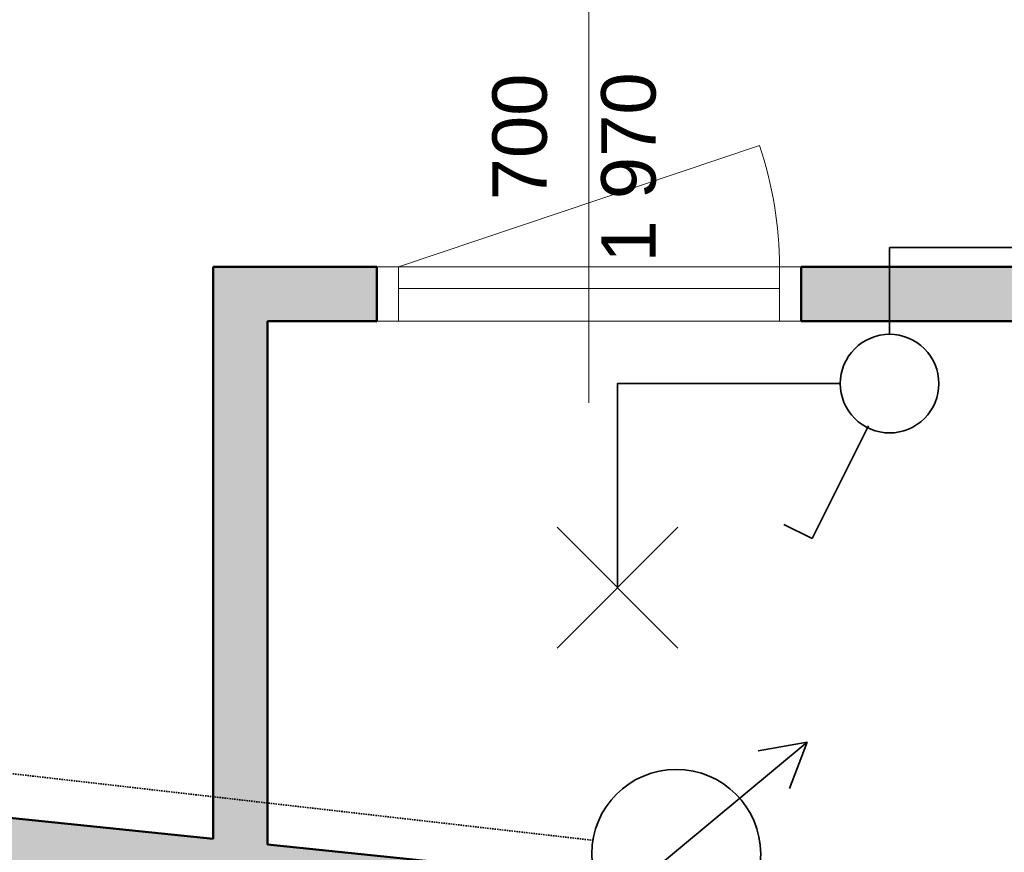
# Model space of a CAD drawing. Header units: millimetres. Extents: x -28761 to 4793, y -4271 to 20239.
# Tile 237 of 256: x -2667 to -858, y 8114 to 9645. Entities that reach past the tile are written whole.
import ezdxf

# ---------------------------------------------------------------- set-up
doc = ezdxf.new("R2010")
doc.units = ezdxf.units.MM
doc.header["$MEASUREMENT"] = 0
doc.linetypes.add('Čárkovaná M', pattern=[4.5, 2.5, -2])
for name, color, linetype in [('5._POHLED ZÁPADNÍ_1_Konstrukce - nosné', 7, 'Continuous'), ('5._POHLED ZÁPADNÍ_1_Otvory – Dveře', 7, 'Continuous'), ('5._POHLED ZÁPADNÍ_1_Otvory – Značky dveří', 7, 'Continuous'), ('5._POHLED ZÁPADNÍ_1_TZB - elektroinstalace', 7, 'Continuous'), ('5._POHLED ZÁPADNÍ_1_TZB - voda', 7, 'Continuous'), ('5._POHLED ZÁPADNÍ_1_Výplně – Řezové', 7, 'Continuous')]:
    doc.layers.add(name, color=color, linetype=linetype)
doc.styles.add('GENEROVANÝ_STYL_1', font='txt')

msp = doc.modelspace()

# ---------------------------------------------------------------- hatches: boundary and pattern name
at = {"layer": '5._POHLED ZÁPADNÍ_1_Výplně – Řezové', "linetype": 'Continuous', "lineweight": 13}
for points in [[(-2211.7, 9090.3), (-2311.7, 9190.3), (-2311.7, 9090.3)], [(-2311.7, 9190.3), (-2211.7, 9090.3), (-2211.7, 9190.3)], [(-2211.7, 9090.3), (-2011.3, 9090.3), (-2011.3, 9190.3), (-2211.7, 9190.3)], [(-1231.3, 9090.3), (-821.7, 9090.3), (-821.7, 9190.3), (-1231.3, 9190.3)], [(-2311.7, 9090.3), (-2311.7, 8139), (-2211.7, 8128.7), (-2211.7, 9090.3)], [(-6364.5, 8557.3), (-6451.8, 7711.8), (-1191.7, 7168.9), (-1191.7, 8023.4)]]:
    msp.add_hatch(color=254, dxfattribs=at).paths.add_polyline_path(points)

# ---------------------------------------------------------------- linework, layer by layer
at = {"layer": '5._POHLED ZÁPADNÍ_1_Konstrukce - nosné', "color": 7, "linetype": 'Continuous', "lineweight": 50}
for p, q in [((-2011.3, 9090.3), (-2011.3, 9190.3)), ((-1231.3, 9090.3), (-1231.3, 9190.3))]:
    msp.add_line(p, q, dxfattribs=at)
at = {"layer": '5._POHLED ZÁPADNÍ_1_Konstrukce - nosné', "color": 7, "linetype": 'Continuous', "lineweight": 50, "flags": 128}
for points in [[(-2311.7, 9190.3), (-2311.7, 9090.3)], [(-2011.3, 9190.3), (-2311.7, 9190.3)], [(-821.7, 9190.3), (-1231.3, 9190.3)], [(-2311.7, 9090.3), (-2311.7, 8139)], [(-2211.7, 9090.3), (-2011.3, 9090.3)], [(-2211.7, 8128.7), (-2211.7, 9090.3)], [(-1231.3, 9090.3), (-821.7, 9090.3)], [(-2311.7, 8139), (-5850.4, 8504.2)], [(-1191.7, 8023.4), (-2211.7, 8128.7)]]:
    msp.add_lwpolyline(points, dxfattribs=at)
at = {"layer": '5._POHLED ZÁPADNÍ_1_Otvory – Dveře', "color": 8, "linetype": 'Continuous', "lineweight": 13}
for p, q in [((-1971.3, 9190.3), (-1307.8, 9413.5)), ((-1231.3, 9190.3), (-2011.3, 9190.3)), ((-2011.3, 9090.3), (-2011.3, 9190.3)), ((-2011.3, 9190.3), (-1971.3, 9190.3)), ((-2011.3, 9090.3), (-2011.3, 9190.3)), ((-2011.3, 9090.3), (-2011.3, 9190.3)), ((-1971.3, 9190.3), (-1971.3, 9090.3)), ((-1271.3, 9190.3), (-1971.3, 9190.3)), ((-1971.3, 9190.3), (-1971.3, 9150.3)), ((-1271.3, 9090.3), (-1271.3, 9190.3)), ((-1271.3, 9190.3), (-1231.3, 9190.3)), ((-1271.3, 9150.3), (-1271.3, 9190.3)), ((-1231.3, 9190.3), (-1231.3, 9090.3)), ((-1231.3, 9090.3), (-1231.3, 9190.3)), ((-1231.3, 9090.3), (-1231.3, 9190.3)), ((-1971.3, 9150.3), (-1271.3, 9150.3)), ((-1231.3, 9090.3), (-2011.3, 9090.3)), ((-1971.3, 9090.3), (-2011.3, 9090.3)), ((-1231.3, 9090.3), (-1271.3, 9090.3))]:
    msp.add_line(p, q, dxfattribs=at)
msp.add_arc((-1971.3, 9190.3), 700, 0, 18.5961, dxfattribs=at)
at = {"layer": '5._POHLED ZÁPADNÍ_1_Otvory – Značky dveří', "color": 7, "linetype": 'Continuous', "lineweight": 13}
msp.add_line((-1621.3, 9890.3), (-1621.3, 8940.3), dxfattribs=at)
at = {"layer": '5._POHLED ZÁPADNÍ_1_TZB - elektroinstalace', "color": 92, "linetype": 'Continuous', "lineweight": 35, "true_color": 0x00d700, "flags": 128}
for points in [[(-1068.9, 9066.4), (-1068.9, 9225.8), (-818.9, 9225.8), (-818.9, 10975.8), (-1103.3, 10975.8)], [(-1159.6, 8975.8), (-1568.9, 8975.8), (-1568.9, 8788.3), (-1568.9, 8600.8)], [(-1211.4, 8690.9), (-1107.8, 8898.1)], [(-1211.4, 8690.9), (-1107.8, 8898.1)], [(-1457.9, 8489.7), (-1680, 8711.8)], [(-1680, 8489.7), (-1457.9, 8711.8)], [(-1211.4, 8690.9), (-1263.2, 8716.8)], [(-1211.4, 8690.9), (-1263.2, 8716.8)]]:
    msp.add_lwpolyline(points, dxfattribs=at)
for points in [[(-1068.9, 9066.4, 0.414214), (-1159.6, 8975.8)], [(-1068.9, 9066.4, 0.414214), (-1159.6, 8975.8)], [(-978.3, 8975.8, 0.414214), (-1068.9, 9066.4)], [(-978.3, 8975.8, 0.414214), (-1068.9, 9066.4)], [(-1159.6, 8975.8, 0.414214), (-1068.9, 8885.1)], [(-1159.6, 8975.8, 0.414214), (-1068.9, 8885.1)], [(-1068.9, 8885.1, 0.414214), (-978.3, 8975.8)], [(-1068.9, 8885.1, 0.414214), (-978.3, 8975.8)]]:
    msp.add_lwpolyline(points, format="xyb", dxfattribs=at)
at = {"layer": '5._POHLED ZÁPADNÍ_1_TZB - voda', "color": 142, "linetype": 'Čárkovaná M', "lineweight": 35, "true_color": 0x0080c0}
msp.add_line((-6439.7, 8689.9), (-1614.1, 8136.4), dxfattribs=at)
at = {"layer": '5._POHLED ZÁPADNÍ_1_TZB - voda', "color": 142, "linetype": 'Continuous', "lineweight": 35, "true_color": 0x0080c0}
for p, q in [((-1676.1, 7937.7), (-1220.4, 8316.9)), ((-1220.4, 8316.9), (-1310.1, 8300.7)), ((-1220.4, 8316.9), (-1252.6, 8231.6))]:
    msp.add_line(p, q, dxfattribs=at)
msp.add_circle((-1460.9, 8111.4), 155.2, dxfattribs=at)

# ---------------------------------------------------------------- texts
at = {"layer": '5._POHLED ZÁPADNÍ_1_Otvory – Značky dveří', "color": 7, "linetype": 'Continuous', "lineweight": 20, "char_height": 100, "attachment_point": 7, "rotation": 90, "style": 'GENEROVANÝ_STYL_1'}
for s, insert in [('\\A1;{\\pql;\\pt0;\\fArial|b0|i0|c238|p38;700\\fArial|b0|i0|c238|p38;\\A1{\\H.66x;\\S^  ;}\\fArial|b0|i0|c238|p38;\\fArial|b0|i0|c238|p38;}', (-1669.6, 9312.6)), ('\\A1;{\\pql;\\pt0;\\fArial|b0|i0|c238|p38;1\xa0970\\fArial|b0|i0|c238|p38;\\A1{\\H.66x;\\S^  ;}\\fArial|b0|i0|c238|p38;\\fArial|b0|i0|c238|p38;}', (-1469.6, 9198.3))]:
    msp.add_mtext(s, dxfattribs=dict(at, insert=insert))

doc.saveas('drawing.dxf')
